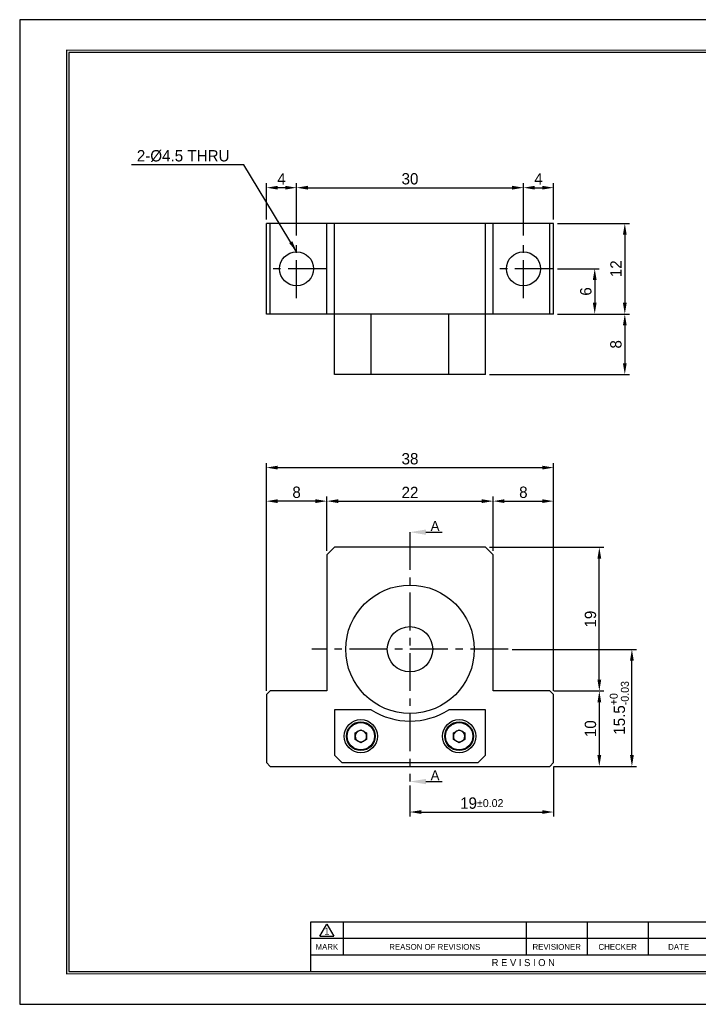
# Model space of a CAD drawing. Header units: inches. Extents: x 9 to 193, y 6 to 136.
# Tile 1 of 2: x 9 to 98, y 6 to 136. Entities that reach past the tile are written whole.
import ezdxf
from ezdxf.enums import TextEntityAlignment as Align

# ---------------------------------------------------------------- set-up
doc = ezdxf.new("R2010")
doc.units = ezdxf.units.IN
doc.header["$MEASUREMENT"] = 0
doc.linetypes.add('CENTER', pattern=[2, 1.25, -0.25, 0.25, -0.25])
doc.layers.add('S1', color=1, linetype='CENTER')
doc.dimstyles.new('S1.5', dxfattribs={"dimtxt": 1.5, "dimasz": 1.5, "dimexe": 0.6, "dimexo": 0.525, "dimgap": 0.4, "dimtad": 1, "dimdec": 3, "dimzin": 11, "dimdsep": 46, "dimtxsty": 'Standard', "dimcen": 0, "dimclrd": 5, "dimclre": 5, "dimclrt": 3, "dimadec": 0, "dimazin": 0, "dimtp": 3e-09, "dimtfac": 0.7, "dimtdec": 3, "dimtmove": 0, "dimatfit": 3, "dimfxl": 1.25, "dimtolj": 1, "dimtzin": 11, "dimarcsym": 0})

# ---------------------------------------------------------------- blocks, each defined once
blk = doc.blocks.new('*D33')
at = {"color": 5, "lineweight": -2, "ltscale": 4}
for p, q in [((41.23, 109.51), (41.23, 114.32)), ((43.73, 113.72), (42.73, 113.72)), ((45.23, 107.39), (45.23, 114.32))]:
    blk.add_line(p, q, dxfattribs=at)
at = {"color": 5}
for points in [[(42.73, 113.97), (42.73, 113.47), (41.23, 113.72)], [(43.73, 113.47), (43.73, 113.97), (45.23, 113.72)]]:
    blk.add_solid(points, dxfattribs=at)
at = {"layer": 'Defpoints', "color": 0}
for p in [(41.23, 113.72), (41.23, 108.99), (45.23, 106.87)]:
    blk.add_point(p, dxfattribs=at)
at = {"color": 3, "insert": (43.23, 114.89), "char_height": 1.5, "attachment_point": 5}
blk.add_mtext('\\A1;4', dxfattribs=at)
blk = doc.blocks.new('*D34')
at = {"color": 5, "lineweight": -2, "ltscale": 4}
for p, q in [((45.23, 107.39), (45.23, 114.32)), ((46.73, 113.72), (73.73, 113.72)), ((75.23, 107.39), (75.23, 114.32))]:
    blk.add_line(p, q, dxfattribs=at)
at = {"color": 5}
for points in [[(46.73, 113.97), (46.73, 113.47), (45.23, 113.72)], [(73.73, 113.47), (73.73, 113.97), (75.23, 113.72)]]:
    blk.add_solid(points, dxfattribs=at)
at = {"layer": 'Defpoints', "color": 0}
for p in [(75.23, 113.72), (45.23, 106.87), (75.23, 106.87)]:
    blk.add_point(p, dxfattribs=at)
at = {"color": 3, "insert": (60.23, 114.89), "char_height": 1.5, "attachment_point": 5}
blk.add_mtext('\\A1;30', dxfattribs=at)
blk = doc.blocks.new('*D35')
at = {"color": 5, "lineweight": -2, "ltscale": 4}
for p, q in [((75.23, 107.39), (75.23, 114.32)), ((76.73, 113.72), (77.73, 113.72)), ((79.23, 109.51), (79.23, 114.32))]:
    blk.add_line(p, q, dxfattribs=at)
at = {"color": 5}
for points in [[(76.73, 113.97), (76.73, 113.47), (75.23, 113.72)], [(77.73, 113.47), (77.73, 113.97), (79.23, 113.72)]]:
    blk.add_solid(points, dxfattribs=at)
at = {"layer": 'Defpoints', "color": 0}
for p in [(79.23, 113.72), (79.23, 108.99), (75.23, 106.87)]:
    blk.add_point(p, dxfattribs=at)
at = {"color": 3, "insert": (77.23, 114.89), "char_height": 1.5, "attachment_point": 5}
blk.add_mtext('\\A1;4', dxfattribs=at)
blk = doc.blocks.new('*D36')
at = {"color": 5, "lineweight": -2, "ltscale": 4}
for p, q in [((49.23, 65.66), (49.23, 72.84)), ((50.73, 72.24), (69.73, 72.24)), ((71.23, 65.66), (71.23, 72.84))]:
    blk.add_line(p, q, dxfattribs=at)
at = {"color": 5}
for points in [[(50.73, 72.49), (50.73, 71.99), (49.23, 72.24)], [(69.73, 71.99), (69.73, 72.49), (71.23, 72.24)]]:
    blk.add_solid(points, dxfattribs=at)
at = {"layer": 'Defpoints', "color": 0}
for p in [(71.23, 72.24), (49.23, 65.13), (71.23, 65.13)]:
    blk.add_point(p, dxfattribs=at)
at = {"color": 3, "insert": (60.23, 73.39), "char_height": 1.5, "attachment_point": 5}
blk.add_mtext('\\A1;22', dxfattribs=at)
blk = doc.blocks.new('*D37')
at = {"color": 5, "lineweight": -2, "ltscale": 4}
for p, q in [((71.23, 65.66), (71.23, 72.84)), ((72.73, 72.24), (77.73, 72.24)), ((79.23, 47.16), (79.23, 72.84))]:
    blk.add_line(p, q, dxfattribs=at)
at = {"color": 5}
for points in [[(72.73, 72.49), (72.73, 71.99), (71.23, 72.24)], [(77.73, 71.99), (77.73, 72.49), (79.23, 72.24)]]:
    blk.add_solid(points, dxfattribs=at)
at = {"layer": 'Defpoints', "color": 0}
for p in [(79.23, 72.24), (71.23, 65.13), (79.23, 46.63)]:
    blk.add_point(p, dxfattribs=at)
at = {"color": 3, "insert": (75.23, 73.41), "char_height": 1.5, "attachment_point": 5}
blk.add_mtext('\\A1;8', dxfattribs=at)
blk = doc.blocks.new('*D38')
at = {"color": 5, "lineweight": -2, "ltscale": 4}
for p, q in [((41.23, 47.16), (41.23, 72.84)), ((47.73, 72.24), (42.73, 72.24)), ((49.23, 65.66), (49.23, 72.84))]:
    blk.add_line(p, q, dxfattribs=at)
at = {"color": 5}
for points in [[(42.73, 72.49), (42.73, 71.99), (41.23, 72.24)], [(47.73, 71.99), (47.73, 72.49), (49.23, 72.24)]]:
    blk.add_solid(points, dxfattribs=at)
at = {"layer": 'Defpoints', "color": 0}
for p in [(41.23, 72.24), (49.23, 65.13), (41.23, 46.63)]:
    blk.add_point(p, dxfattribs=at)
at = {"color": 3, "insert": (45.23, 73.41), "char_height": 1.5, "attachment_point": 5}
blk.add_mtext('\\A1;8', dxfattribs=at)
blk = doc.blocks.new('*D39')
at = {"color": 5, "lineweight": -2, "ltscale": 4}
for p, q in [((41.23, 47.16), (41.23, 77.28)), ((79.23, 47.16), (79.23, 77.28)), ((42.73, 76.68), (77.73, 76.68))]:
    blk.add_line(p, q, dxfattribs=at)
at = {"color": 5}
for points in [[(42.73, 76.93), (42.73, 76.43), (41.23, 76.68)], [(77.73, 76.43), (77.73, 76.93), (79.23, 76.68)]]:
    blk.add_solid(points, dxfattribs=at)
at = {"layer": 'Defpoints', "color": 0}
for p in [(79.23, 76.68), (41.23, 46.63), (79.23, 46.63)]:
    blk.add_point(p, dxfattribs=at)
at = {"color": 3, "insert": (60.23, 77.84), "char_height": 1.5, "attachment_point": 5}
blk.add_mtext('\\A1;38', dxfattribs=at)
blk = doc.blocks.new('*D40')
at = {"color": 5, "lineweight": -2, "ltscale": 4}
for p, q in [((79.26, 47.13), (85.88, 47.13)), ((85.28, 45.63), (85.28, 38.63)), ((79.26, 37.13), (85.88, 37.13))]:
    blk.add_line(p, q, dxfattribs=at)
at = {"color": 5}
for points in [[(85.53, 45.63), (85.03, 45.63), (85.28, 47.13)], [(85.03, 38.63), (85.53, 38.63), (85.28, 37.13)]]:
    blk.add_solid(points, dxfattribs=at)
at = {"layer": 'Defpoints', "color": 0}
for p in [(78.73, 47.13), (78.73, 37.13), (85.28, 37.13)]:
    blk.add_point(p, dxfattribs=at)
at = {"color": 3, "insert": (84.11, 42.13), "char_height": 1.5, "attachment_point": 5, "rotation": 90}
blk.add_mtext('\\A1;10', dxfattribs=at)
blk = doc.blocks.new('*D41')
at = {"color": 5, "lineweight": -2, "ltscale": 4}
for p, q in [((70.76, 66.13), (85.88, 66.13)), ((85.28, 48.63), (85.28, 64.63)), ((79.26, 47.13), (85.88, 47.13))]:
    blk.add_line(p, q, dxfattribs=at)
at = {"color": 5}
for points in [[(85.53, 64.63), (85.03, 64.63), (85.28, 66.13)], [(85.03, 48.63), (85.53, 48.63), (85.28, 47.13)]]:
    blk.add_solid(points, dxfattribs=at)
at = {"layer": 'Defpoints', "color": 0}
for p in [(70.23, 66.13), (85.28, 66.13), (78.73, 47.13)]:
    blk.add_point(p, dxfattribs=at)
at = {"color": 3, "insert": (84.11, 56.63), "char_height": 1.5, "attachment_point": 5, "rotation": 90}
blk.add_mtext('\\A1;19', dxfattribs=at)
blk = doc.blocks.new('*D42')
at = {"color": 5, "lineweight": -2, "ltscale": 4}
for p, q in [((73.76, 52.63), (90.19, 52.63)), ((89.59, 38.63), (89.59, 51.13)), ((79.26, 37.13), (90.19, 37.13))]:
    blk.add_line(p, q, dxfattribs=at)
at = {"color": 5}
for points in [[(89.84, 51.13), (89.34, 51.13), (89.59, 52.63)], [(89.34, 38.63), (89.84, 38.63), (89.59, 37.13)]]:
    blk.add_solid(points, dxfattribs=at)
at = {"layer": 'Defpoints', "color": 0}
for p in [(73.23, 52.63), (89.59, 52.63), (78.73, 37.13)]:
    blk.add_point(p, dxfattribs=at)
at = {"color": 3, "insert": (87.92, 44.88), "char_height": 1.5, "attachment_point": 5, "rotation": 90}
blk.add_mtext('\\A1;15.5{\\H1.050000;\\S+0^ -0.03;}', dxfattribs=at)
blk = doc.blocks.new('*D43')
at = {"color": 5, "lineweight": -2, "ltscale": 4}
for p, q in [((79.23, 37.11), (79.23, 30.5)), ((60.23, 34.61), (60.23, 30.5)), ((61.73, 31.1), (77.73, 31.1))]:
    blk.add_line(p, q, dxfattribs=at)
at = {"color": 5}
for points in [[(61.73, 31.35), (61.73, 30.85), (60.23, 31.1)], [(77.73, 30.85), (77.73, 31.35), (79.23, 31.1)]]:
    blk.add_solid(points, dxfattribs=at)
at = {"layer": 'Defpoints', "color": 0}
for p in [(79.23, 37.63), (60.23, 35.13), (79.23, 31.1)]:
    blk.add_point(p, dxfattribs=at)
at = {"color": 3, "insert": (69.73, 32.27), "char_height": 1.5, "attachment_point": 5}
blk.add_mtext('\\A1;19{\\H1.050000;%%p0.02}', dxfattribs=at)
blk = doc.blocks.new('*D44')
at = {"color": 5, "lineweight": -2, "ltscale": 4}
for p, q in [((79.76, 102.99), (85.27, 102.99)), ((84.67, 101.49), (84.67, 98.49)), ((79.76, 96.99), (85.27, 96.99))]:
    blk.add_line(p, q, dxfattribs=at)
at = {"color": 5}
for points in [[(84.92, 101.49), (84.42, 101.49), (84.67, 102.99)], [(84.42, 98.49), (84.92, 98.49), (84.67, 96.99)]]:
    blk.add_solid(points, dxfattribs=at)
at = {"layer": 'Defpoints', "color": 0}
for p in [(79.23, 102.99), (79.23, 96.99), (84.67, 96.99)]:
    blk.add_point(p, dxfattribs=at)
at = {"color": 3, "insert": (83.5, 99.99), "char_height": 1.5, "attachment_point": 5, "rotation": 90}
blk.add_mtext('\\A1;6', dxfattribs=at)
blk = doc.blocks.new('*D45')
at = {"color": 5, "lineweight": -2, "ltscale": 4}
for p, q in [((79.76, 108.99), (89.25, 108.99)), ((88.65, 107.49), (88.65, 98.49)), ((79.76, 96.99), (89.25, 96.99))]:
    blk.add_line(p, q, dxfattribs=at)
at = {"color": 5}
for points in [[(88.9, 107.49), (88.4, 107.49), (88.65, 108.99)], [(88.4, 98.49), (88.9, 98.49), (88.65, 96.99)]]:
    blk.add_solid(points, dxfattribs=at)
at = {"layer": 'Defpoints', "color": 0}
for p in [(79.23, 108.99), (79.23, 96.99), (88.65, 96.99)]:
    blk.add_point(p, dxfattribs=at)
at = {"color": 3, "insert": (87.48, 102.99), "char_height": 1.5, "attachment_point": 5, "rotation": 90}
blk.add_mtext('\\A1;12', dxfattribs=at)
blk = doc.blocks.new('*D46')
at = {"color": 5, "lineweight": -2, "ltscale": 4}
for p, q in [((79.76, 96.99), (89.25, 96.99)), ((88.65, 95.49), (88.65, 90.49)), ((70.76, 88.99), (89.25, 88.99))]:
    blk.add_line(p, q, dxfattribs=at)
at = {"color": 5}
for points in [[(88.9, 95.49), (88.4, 95.49), (88.65, 96.99)], [(88.4, 90.49), (88.9, 90.49), (88.65, 88.99)]]:
    blk.add_solid(points, dxfattribs=at)
at = {"layer": 'Defpoints', "color": 0}
for p in [(79.23, 96.99), (70.23, 88.99), (88.65, 88.99)]:
    blk.add_point(p, dxfattribs=at)
at = {"color": 3, "insert": (87.48, 92.99), "char_height": 1.5, "attachment_point": 5, "rotation": 90}
blk.add_mtext('\\A1;8', dxfattribs=at)
blk = doc.blocks.new('란표제')
for p, q in [((297, 210), (0, 210)), ((0, 210), (0, 0)), ((160, 17.5), (62, 17.5)), ((64, 14.51), (65.5, 17.1)), ((65.5, 17.1), (67, 14.51)), ((69, 17.5), (69, 10.5)), ((108, 17.5), (108, 10.5)), ((121, 17.5), (121, 10.5)), ((134, 17.5), (134, 10.5)), ((147, 14), (62, 14)), ((64, 14.51), (67, 14.51)), ((147, 10.5), (62, 10.5)), ((0, 0), (297, 0))]:
    blk.add_line(p, q)
at = {"ltscale": 0.5}
blk.add_line((62, 17.5), (62, 7), dxfattribs=at)
at = {"const_width": 0.25}
blk.add_lwpolyline([(290.5, 6.5), (290.5, 203.5), (10, 203.5), (10, 6.5)], close=True, dxfattribs=at)
blk.add_lwpolyline([(290, 7), (290, 203), (10.5, 203), (10.5, 7)], close=True)
for s, height, p in [('1', 1.5, (65.5, 15.61)), ('MARK', 1.25, (65.5, 12.25)), ('REASON OF REVISIONS', 1.25, (88.5, 12.25)), ('REVISIONER', 1.25, (114.5, 12.25)), ('CHECKER', 1.25, (127.5, 12.25)), ('DATE', 1.25, (140.5, 12.25)), ('R E V I S I O N', 1.5, (107.38, 8.9))]:
    blk.add_text(s, height=height).set_placement(p, align=Align.MIDDLE_CENTER)
at = {"ltscale": 0.5}
for tag, p, height in [('TITLE', (237.17, 24.41), 2.5), ('도번', (251.18, 15.64), 2.5), ('SCALE', (253.78, 9.55), 1.2), ('DATE', (277.02, 9.51), 1.2)]:
    blk.add_attdef(tag, p, '', height=height, dxfattribs=at)
for tag, p in [('필렛', (179.25, 10.9)), ('모따기', (179.25, 8.3))]:
    blk.add_attdef(tag, text='', height=1.15).set_placement(p, align=Align.MIDDLE_LEFT)

msp = doc.modelspace()

# ---------------------------------------------------------------- linework, layer by layer
for p, q in [((41.2327, 96.9885), (41.2327, 108.9885)), ((41.7327, 108.9885), (41.2327, 108.9885)), ((41.7327, 96.9885), (41.7327, 108.9885)), ((49.2327, 108.9885), (41.7327, 108.9885)), ((49.2327, 96.9885), (49.2327, 108.9885)), ((50.2327, 108.9885), (49.2327, 108.9885)), ((50.2327, 96.9885), (50.2327, 108.9885)), ((70.2327, 108.9885), (50.2327, 108.9885)), ((70.2327, 96.9885), (70.2327, 108.9885)), ((71.2327, 108.9885), (70.2327, 108.9885)), ((71.2327, 96.9885), (71.2327, 108.9885)), ((78.7327, 108.9885), (71.2327, 108.9885)), ((78.7327, 96.9885), (78.7327, 108.9885)), ((79.2327, 108.9885), (78.7327, 108.9885)), ((79.2327, 96.9885), (79.2327, 108.9885)), ((41.7327, 96.9885), (41.2327, 96.9885)), ((49.2327, 96.9885), (41.7327, 96.9885)), ((50.2327, 96.9885), (49.2327, 96.9885)), ((50.2327, 88.9885), (50.2327, 96.9885)), ((70.2327, 96.9885), (50.2327, 96.9885)), ((55.1092, 88.9885), (55.1092, 96.9885)), ((65.3562, 88.9885), (65.3562, 96.9885)), ((70.2327, 88.9885), (70.2327, 96.9885)), ((71.2327, 96.9885), (70.2327, 96.9885)), ((78.7327, 96.9885), (71.2327, 96.9885)), ((79.2327, 96.9885), (78.7327, 96.9885)), ((55.1092, 88.9885), (50.2327, 88.9885)), ((65.3562, 88.9885), (55.1092, 88.9885)), ((70.2327, 88.9885), (65.3562, 88.9885)), ((50.2327, 66.1331), (49.2327, 65.1331)), ((70.2327, 66.1331), (50.2327, 66.1331)), ((71.2327, 65.1331), (70.2327, 66.1331)), ((49.2327, 65.1331), (49.2327, 47.1331)), ((71.2327, 47.1331), (71.2327, 65.1331)), ((41.7327, 47.1331), (41.2327, 46.6331)), ((49.2327, 47.1331), (41.7327, 47.1331)), ((78.7327, 47.1331), (71.2327, 47.1331)), ((79.2327, 46.6331), (78.7327, 47.1331)), ((41.2327, 46.6331), (41.2327, 37.6331)), ((79.2327, 37.6331), (79.2327, 46.6331)), ((50.2327, 44.6333), (50.2327, 38.6331)), ((55.1092, 44.6333), (50.2327, 44.6333)), ((70.2327, 44.6333), (65.3562, 44.6333)), ((70.2327, 38.6331), (70.2327, 44.6333)), ((52.9827, 41.5661), (53.7327, 41.9991)), ((53.7327, 41.9991), (54.4827, 41.5661)), ((65.9827, 41.5661), (66.7327, 41.9991)), ((66.7327, 41.9991), (67.4827, 41.5661)), ((52.9827, 40.7), (52.9827, 41.5661)), ((53.7327, 40.267), (52.9827, 40.7)), ((54.4827, 40.7), (53.7327, 40.267)), ((54.4827, 41.5661), (54.4827, 40.7)), ((65.9827, 40.7), (65.9827, 41.5661)), ((66.7327, 40.267), (65.9827, 40.7)), ((67.4827, 40.7), (66.7327, 40.267)), ((67.4827, 41.5661), (67.4827, 40.7)), ((50.2327, 38.6331), (51.2327, 37.6331)), ((69.2327, 37.6331), (70.2327, 38.6331)), ((41.2327, 37.6331), (41.7327, 37.1331)), ((41.7327, 37.1331), (78.7327, 37.1331)), ((51.2327, 37.6331), (69.2327, 37.6331)), ((78.7327, 37.1331), (79.2327, 37.6331))]:
    msp.add_line(p, q)
at = {"color": 5, "ltscale": 5}
for p, q in [((62.3327, 68.1331), (64.4709, 68.1331)), ((62.3327, 35.1331), (64.4709, 35.1331))]:
    msp.add_line(p, q, dxfattribs=at)
for centre, radius in [((45.2327, 102.9885), 2.25), ((75.2327, 102.9885), 2.25), ((60.2327, 52.6331), 8.5), ((53.7327, 41.1331), 2.2), ((53.7327, 41.1331), 1.9), ((66.7327, 41.1331), 2.2), ((66.7327, 41.1331), 1.9), ((53.7327, 41.1331), 1.8), ((66.7327, 41.1331), 1.8)]:
    msp.add_circle(centre, radius)
at = {"ltscale": 4}
msp.add_circle((60.2327, 52.6331), 3, dxfattribs=at)
for centre, radius, start, end in [((60.2327, 52.6333), 9.5, 237.363102, 302.636898), ((53.7327, 41.1331), 0.75, 120, 180), ((53.7327, 41.1331), 0.75, 60, 120), ((53.7327, 41.1331), 0.75, 0, 60), ((66.7327, 41.1331), 0.75, 120, 180), ((66.7327, 41.1331), 0.75, 60, 120), ((66.7327, 41.1331), 0.75, 0, 60), ((53.7327, 41.1331), 0.75, 180, 240), ((53.7327, 41.1331), 0.75, 240, 300), ((53.7327, 41.1331), 0.75, 300, 0), ((66.7327, 41.1331), 0.75, 180, 240), ((66.7327, 41.1331), 0.75, 240, 300), ((66.7327, 41.1331), 0.75, 300, 0)]:
    msp.add_arc(centre, radius, start, end)
at = {"color": 5, "ltscale": 5}
for points in [[(62.3327, 68.4831), (62.3327, 67.7831), (60.2327, 68.1331)], [(62.3327, 35.4831), (62.3327, 34.7831), (60.2327, 35.1331)]]:
    msp.add_solid(points, dxfattribs=at)
at = {"layer": 'S1', "ltscale": 4}
for p, q in [((45.2327, 99.1101), (45.2327, 106.8669)), ((75.2327, 99.1101), (75.2327, 106.8669)), ((49.1111, 102.9885), (41.3543, 102.9885)), ((79.1111, 102.9885), (71.3543, 102.9885)), ((60.2327, 68.1331), (60.2327, 35.1331)), ((73.2327, 52.6331), (47.2327, 52.6331))]:
    msp.add_line(p, q, dxfattribs=at)

# ---------------------------------------------------------------- block references
at = {"ltscale": 5, "xscale": 0.6204626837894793, "yscale": 0.6204626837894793, "zscale": 0.6204626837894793}
msp.add_blockref('란표제', (8.5975, 5.6554), dxfattribs=at)

# ---------------------------------------------------------------- texts
at = {"color": 3, "ltscale": 4, "insert": (36.3525, 117.1399), "char_height": 1.5, "attachment_point": 9}
msp.add_mtext('2-%%C4.5 THRU', dxfattribs=at)
at = {"color": 3, "ltscale": 0.5, "char_height": 1.3125, "attachment_point": 9}
for insert in [(64.1327, 68.3075), (64.1327, 35.3075)]:
    msp.add_mtext('\\A1;A', dxfattribs=dict(at, insert=insert))

# ---------------------------------------------------------------- dimensions: what is measured, and where the dimension line sits
at = {"ltscale": 4}
for base, p1, p2, picture, middle in [((41.2327, 113.7181), (45.2327, 106.8669), (41.2327, 108.9885), '*D33', (43.2327, 114.8881)), ((75.2327, 113.7181), (45.2327, 106.8669), (75.2327, 106.8669), '*D34', (60.2327, 114.8871)), ((79.2327, 113.7181), (75.2327, 106.8669), (79.2327, 108.9885), '*D35', (77.2327, 114.8881)), ((79.2327, 76.6757), (41.2327, 46.6331), (79.2327, 46.6331), '*D39', (60.2327, 77.8447)), ((41.2327, 72.2422), (49.2327, 65.1331), (41.2327, 46.6331), '*D38', (45.2327, 73.4112)), ((71.2327, 72.2422), (49.2327, 65.1331), (71.2327, 65.1331), '*D36', (60.2327, 73.3942)), ((79.2327, 72.2422), (71.2327, 65.1331), (79.2327, 46.6331), '*D37', (75.2327, 73.4112))]:
    dim = msp.add_linear_dim(base=base, p1=p1, p2=p2, dimstyle='S1.5', dxfattribs=at)
    dim.commit()
    dim.dimension.update_dxf_attribs({"geometry": picture, "text_midpoint": middle})
for base, p1, p2, picture, middle in [((88.6483, 96.9885), (79.2327, 108.9885), (79.2327, 96.9885), '*D45', (87.4774, 102.9885)), ((84.6683, 96.9885), (79.2327, 102.9885), (79.2327, 96.9885), '*D44', (83.4994, 99.9885)), ((88.6483, 88.9885), (79.2327, 96.9885), (70.2327, 88.9885), '*D46', (87.4794, 92.9885)), ((85.2769, 66.1331), (78.7327, 47.1331), (70.2327, 66.1331), '*D41', (84.1059, 56.6331)), ((85.2769, 37.1331), (78.7327, 47.1331), (78.7327, 37.1331), '*D40', (84.1059, 42.1331))]:
    dim = msp.add_linear_dim(base=base, p1=p1, p2=p2, angle=90, dimstyle='S1.5', dxfattribs=at)
    dim.commit()
    dim.dimension.update_dxf_attribs({"geometry": picture, "text_midpoint": middle})
dim = msp.add_linear_dim(base=(89.595, 52.6331), p1=(78.7327, 37.1331), p2=(73.2327, 52.6331), angle=90, dimstyle='S1.5', override={"dimgap": 0.4, "dimtol": 1, "dimlim": 0, "dimtp": 0, "dimtm": 0.03}, dxfattribs=at)
dim.commit()
dim.dimension.update_dxf_attribs({"geometry": '*D42', "text_midpoint": (87.9244, 44.8831)})
dim = msp.add_linear_dim(base=(79.2327, 31.0953), p1=(60.2327, 35.1331), p2=(79.2327, 37.6331), dimstyle='S1.5', override={"dimgap": 0.4, "dimtol": 1, "dimlim": 0, "dimtp": 0.02, "dimtm": 0.02}, dxfattribs=at)
dim.commit()
dim.dimension.update_dxf_attribs({"geometry": '*D43', "text_midpoint": (69.7327, 32.2663)})

# ---------------------------------------------------------------- leaders
at = {"ltscale": 4, "annotation_type": 0, "has_hookline": 1, "hookline_direction": 1, "text_width": 12.9747}
msp.add_leader([(45.2327, 105.2385), (38.2525, 116.7399), (36.7525, 116.7399)], dimstyle='S1.5', dxfattribs=at)

doc.saveas('drawing.dxf')
